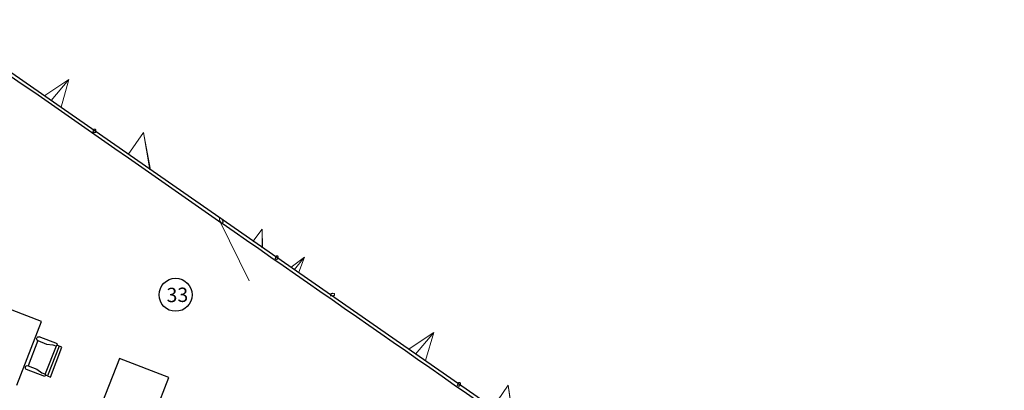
# Model space of a CAD drawing. Header units: inches. Extents: x 424 to 2043, y -237 to 445.
# Tile 119 of 256: x 743 to 766, y -96 to -87. Entities that reach past the tile are written whole.
import ezdxf

# ---------------------------------------------------------------- set-up
doc = ezdxf.new("R2010")
doc.units = ezdxf.units.IN
doc.header["$MEASUREMENT"] = 0
doc.layers.add('A-GLAZ-CURT', color=52, linetype='Continuous', lineweight=9)
doc.layers.add('A-WALL', color=113, linetype='Continuous', lineweight=9)
doc.layers.add('MOBLEMAN', color=1, linetype='Continuous')
doc.styles.get("Standard").update_dxf_attribs({"font": 'arial.ttf'})

# ---------------------------------------------------------------- blocks, each defined once
blk = doc.blocks.new('Family2 - Family2-157029-اول')
at = {"layer": 'A-GLAZ-CURT'}
for p, q in [((-102.237, 40.604), (-102.247, 40.567)), ((-102.189, 40.551), (-102.179, 40.589)), ((-101.873, 40.366), (-101.566, 40.593)), ((-101.805, 40.307), (-101.566, 40.593)), ((-101.805, 40.307), (-101.566, 40.593)), ((-101.703, 40.249), (-101.566, 40.593)), ((-101.873, 40.366), (-101.878, 40.359)), ((-101.703, 40.249), (-101.712, 40.24)), ((-100.93, 39.742), (-101.002, 39.729)), ((-100.997, 39.726), (-100.955, 39.733)), ((-100.965, 39.675), (-100.92, 39.683))]:
    blk.add_line(p, q, dxfattribs=at)
at = {"layer": 'A-GLAZ-CURT', "lineweight": 18}
for p, q in [((-100.973, 39.716), (-100.975, 39.71)), ((-100.975, 39.71), (-100.975, 39.704)), ((-100.974, 39.703), (-100.972, 39.698)), ((-100.969, 39.722), (-100.972, 39.716)), ((-100.972, 39.697), (-100.968, 39.692)), ((-100.963, 39.728), (-100.968, 39.723)), ((-100.968, 39.692), (-100.962, 39.688)), ((-100.955, 39.733), (-100.962, 39.729)), ((-100.961, 39.688), (-100.954, 39.685)), ((-100.953, 39.685), (-100.945, 39.683)), ((-100.944, 39.683), (-100.935, 39.682)), ((-100.934, 39.682), (-100.925, 39.682))]:
    blk.add_line(p, q, dxfattribs=at)
at = {"layer": 'A-GLAZ-CURT', "lineweight": 18, "flags": 128}
for points in [[(-102.233, 40.614), (-102.236, 40.605), (-102.238, 40.596), (-102.239, 40.586), (-102.237, 40.578), (-102.235, 40.57), (-102.231, 40.563), (-102.225, 40.558), (-102.219, 40.555), (-102.213, 40.555), (-102.206, 40.556), (-102.199, 40.559), (-102.192, 40.564), (-102.187, 40.571), (-102.182, 40.579)], [(-102.182, 40.579), (-102.179, 40.588), (-102.177, 40.597), (-102.177, 40.606), (-102.178, 40.615), (-102.181, 40.623), (-102.185, 40.63), (-102.19, 40.634), (-102.196, 40.637), (-102.203, 40.638), (-102.21, 40.637), (-102.216, 40.634), (-102.223, 40.629), (-102.228, 40.622), (-102.233, 40.614)], [(-100.936, 39.741), (-100.946, 39.738), (-100.954, 39.734)], [(-100.895, 39.692), (-100.887, 39.697), (-100.881, 39.703), (-100.877, 39.709), (-100.875, 39.716), (-100.875, 39.722), (-100.878, 39.728), (-100.882, 39.733), (-100.888, 39.738), (-100.896, 39.741), (-100.905, 39.743), (-100.915, 39.744), (-100.926, 39.743), (-100.935, 39.741)], [(-100.924, 39.682), (-100.914, 39.684), (-100.904, 39.688), (-100.895, 39.692)]]:
    blk.add_lwpolyline(points, dxfattribs=at)
blk = doc.blocks.new('Family2 - Family2-157053-اول')
at = {"layer": 'A-GLAZ-CURT'}
for p, q in [((-103.438, 41.44), (-103.463, 41.493)), ((-103.518, 41.467), (-102.859, 40.067)), ((-102.762, 40.979), (-102.54, 41.266)), ((-102.544, 40.828), (-102.54, 41.266)), ((-102.535, 40.832), (-102.54, 41.266)), ((-102.535, 40.832), (-102.54, 41.266)), ((-102.237, 40.604), (-102.247, 40.567)), ((-102.189, 40.551), (-102.179, 40.589))]:
    blk.add_line(p, q, dxfattribs=at)
at = {"layer": 'A-GLAZ-CURT', "lineweight": 18, "flags": 128}
for points in [[(-103.452, 41.454), (-103.454, 41.465), (-103.457, 41.476), (-103.461, 41.488), (-103.466, 41.499), (-103.473, 41.51), (-103.48, 41.519), (-103.487, 41.527), (-103.495, 41.534), (-103.502, 41.538), (-103.509, 41.54), (-103.515, 41.539), (-103.52, 41.537), (-103.525, 41.532), (-103.527, 41.525), (-103.529, 41.516), (-103.529, 41.507)], [(-103.529, 41.507), (-103.527, 41.496), (-103.524, 41.484), (-103.52, 41.473), (-103.514, 41.461), (-103.508, 41.451), (-103.501, 41.441), (-103.494, 41.433), (-103.486, 41.427), (-103.479, 41.423), (-103.472, 41.421)], [(-103.471, 41.421), (-103.466, 41.421), (-103.46, 41.424), (-103.456, 41.429), (-103.453, 41.436), (-103.452, 41.444), (-103.452, 41.454)], [(-102.233, 40.614), (-102.236, 40.605), (-102.238, 40.596), (-102.239, 40.586), (-102.237, 40.578), (-102.235, 40.57), (-102.231, 40.563), (-102.225, 40.558), (-102.219, 40.555), (-102.213, 40.555), (-102.206, 40.556), (-102.199, 40.559), (-102.192, 40.564), (-102.187, 40.571), (-102.182, 40.579)], [(-102.182, 40.579), (-102.179, 40.588), (-102.177, 40.597), (-102.177, 40.606), (-102.178, 40.615), (-102.181, 40.623), (-102.185, 40.63), (-102.19, 40.634), (-102.196, 40.637), (-102.203, 40.638), (-102.21, 40.637), (-102.216, 40.634), (-102.223, 40.629), (-102.228, 40.622), (-102.233, 40.614)]]:
    blk.add_lwpolyline(points, dxfattribs=at)
blk = doc.blocks.new('Family2 - Family2-157028-اول')
at = {"layer": 'A-GLAZ-CURT'}
for p, q in [((-98.042, 37.588), (-98.053, 37.55)), ((-97.995, 37.533), (-97.984, 37.571)), ((-96.867, 37.542), (-97.24, 37.014)), ((-96.867, 37.542), (-96.754, 36.657)), ((-96.867, 37.542), (-96.77, 36.685)), ((-96.867, 37.542), (-96.77, 36.685)), ((-95.128, 35.434), (-94.539, 34.045)), ((-95.05, 35.403), (-95.073, 35.458))]:
    blk.add_line(p, q, dxfattribs=at)
at = {"layer": 'A-GLAZ-CURT', "lineweight": 18}
for p, q in [((-95.124, 35.426), (-95.119, 35.416)), ((-95.118, 35.415), (-95.112, 35.406)), ((-95.112, 35.406), (-95.105, 35.398)), ((-95.104, 35.398), (-95.098, 35.392)), ((-95.097, 35.391), (-95.09, 35.388)), ((-95.09, 35.387), (-95.084, 35.385)), ((-95.083, 35.385), (-95.077, 35.386)), ((-95.077, 35.386), (-95.072, 35.388)), ((-95.072, 35.389), (-95.068, 35.393)), ((-95.068, 35.394), (-95.065, 35.4)), ((-95.065, 35.431), (-95.067, 35.442)), ((-95.063, 35.42), (-95.065, 35.43)), ((-95.065, 35.401), (-95.063, 35.409)), ((-95.063, 35.409), (-95.063, 35.419))]:
    blk.add_line(p, q, dxfattribs=at)
at = {"layer": 'A-GLAZ-CURT', "lineweight": 18, "flags": 128}
for points in [[(-98.038, 37.598), (-98.041, 37.589), (-98.043, 37.579), (-98.044, 37.57), (-98.043, 37.561), (-98.041, 37.553), (-98.037, 37.546), (-98.032, 37.541), (-98.026, 37.538), (-98.019, 37.537), (-98.012, 37.538), (-98.005, 37.541), (-97.998, 37.546), (-97.993, 37.553), (-97.988, 37.561)], [(-97.988, 37.561), (-97.984, 37.57), (-97.982, 37.579), (-97.981, 37.589), (-97.982, 37.598), (-97.985, 37.606), (-97.989, 37.613), (-97.994, 37.618), (-98, 37.621), (-98.007, 37.622), (-98.014, 37.621), (-98.021, 37.618), (-98.027, 37.612), (-98.033, 37.606), (-98.038, 37.598)], [(-95.072, 35.455), (-95.076, 35.465), (-95.082, 35.476), (-95.089, 35.486), (-95.096, 35.494), (-95.104, 35.5), (-95.111, 35.505), (-95.118, 35.507), (-95.124, 35.506), (-95.129, 35.504), (-95.133, 35.499), (-95.136, 35.492), (-95.138, 35.483), (-95.138, 35.473)], [(-95.138, 35.473), (-95.137, 35.462), (-95.134, 35.451), (-95.13, 35.439), (-95.125, 35.427)], [(-95.068, 35.443), (-95.071, 35.453), (-95.072, 35.455)]]:
    blk.add_lwpolyline(points, dxfattribs=at)
blk = doc.blocks.new('Family2 - Family2-157031-اول')
at = {"layer": 'A-GLAZ-CURT'}
for p, q in [((-106.432, 43.621), (-106.441, 43.583)), ((-106.383, 43.569), (-106.373, 43.606)), ((-105.266, 43.557), (-105.63, 43.048)), ((-105.266, 43.557), (-105.134, 42.685)), ((-105.266, 43.557), (-105.113, 42.686)), ((-105.266, 43.557), (-105.113, 42.686)), ((-103.438, 41.44), (-103.463, 41.493)), ((-103.518, 41.467), (-102.859, 40.067))]:
    blk.add_line(p, q, dxfattribs=at)
at = {"layer": 'A-GLAZ-CURT', "lineweight": 18}
for p, q in [((-103.515, 41.462), (-103.509, 41.452)), ((-103.509, 41.451), (-103.502, 41.443)), ((-103.502, 41.442), (-103.495, 41.434)), ((-103.494, 41.434), (-103.487, 41.428)), ((-103.487, 41.427), (-103.48, 41.423)), ((-103.479, 41.423), (-103.473, 41.421)), ((-103.471, 41.421), (-103.467, 41.421)), ((-103.466, 41.421), (-103.461, 41.423)), ((-103.461, 41.424), (-103.457, 41.428)), ((-103.454, 41.464), (-103.456, 41.474)), ((-103.456, 41.428), (-103.454, 41.434)), ((-103.454, 41.435), (-103.452, 41.442)), ((-103.452, 41.453), (-103.453, 41.463)), ((-103.452, 41.443), (-103.452, 41.452))]:
    blk.add_line(p, q, dxfattribs=at)
at = {"layer": 'A-GLAZ-CURT', "lineweight": 18, "flags": 128}
for points in [[(-106.428, 43.632), (-106.431, 43.623), (-106.433, 43.614), (-106.433, 43.605), (-106.432, 43.596), (-106.429, 43.588), (-106.426, 43.582), (-106.42, 43.577), (-106.414, 43.573), (-106.408, 43.572), (-106.401, 43.573), (-106.394, 43.576), (-106.388, 43.581), (-106.382, 43.587), (-106.377, 43.595)], [(-106.377, 43.595), (-106.374, 43.604), (-106.372, 43.613), (-106.372, 43.622), (-106.373, 43.631), (-106.375, 43.639), (-106.379, 43.646), (-106.385, 43.651), (-106.391, 43.654), (-106.397, 43.655), (-106.404, 43.654), (-106.411, 43.651), (-106.417, 43.646), (-106.423, 43.64), (-106.428, 43.632)], [(-103.461, 41.488), (-103.465, 41.497), (-103.472, 41.508), (-103.479, 41.518), (-103.486, 41.526), (-103.493, 41.533), (-103.501, 41.537), (-103.508, 41.539), (-103.514, 41.539), (-103.52, 41.537), (-103.524, 41.533), (-103.527, 41.526), (-103.529, 41.518), (-103.529, 41.508)], [(-103.529, 41.508), (-103.527, 41.498), (-103.525, 41.486), (-103.521, 41.475), (-103.515, 41.463)], [(-103.456, 41.475), (-103.46, 41.486), (-103.461, 41.487)]]:
    blk.add_lwpolyline(points, dxfattribs=at)
blk = doc.blocks.new('Family2 - Family2-157051-اول')
at = {"layer": 'A-GLAZ-CURT'}
for p, q in [((-100.93, 39.742), (-101.002, 39.729)), ((-100.998, 39.726), (-100.954, 39.734)), ((-100.965, 39.675), (-100.92, 39.683)), ((-98.577, 38.794), (-99.161, 38.42)), ((-98.577, 38.794), (-99.014, 38.3)), ((-98.577, 38.794), (-99.014, 38.3)), ((-98.577, 38.794), (-98.784, 38.145)), ((-99.17, 38.411), (-99.161, 38.42)), ((-98.789, 38.138), (-98.784, 38.145)), ((-98.042, 37.588), (-98.053, 37.55)), ((-97.995, 37.533), (-97.984, 37.571))]:
    blk.add_line(p, q, dxfattribs=at)
at = {"layer": 'A-GLAZ-CURT', "lineweight": 18}
for p, q in [((-100.972, 39.716), (-100.975, 39.71)), ((-100.975, 39.71), (-100.975, 39.704)), ((-100.975, 39.704), (-100.973, 39.698)), ((-100.968, 39.723), (-100.972, 39.717)), ((-100.962, 39.729), (-100.968, 39.723)), ((-100.954, 39.734), (-100.962, 39.729)), ((-100.962, 39.688), (-100.955, 39.685)), ((-100.945, 39.738), (-100.954, 39.734)), ((-100.936, 39.741), (-100.945, 39.738)), ((-100.935, 39.682), (-100.925, 39.682))]:
    blk.add_line(p, q, dxfattribs=at)
at = {"layer": 'A-GLAZ-CURT', "lineweight": 18, "flags": 128}
for points in [[(-100.972, 39.698), (-100.968, 39.693), (-100.962, 39.688)], [(-100.954, 39.685), (-100.945, 39.683), (-100.936, 39.682)], [(-100.896, 39.691), (-100.888, 39.696), (-100.882, 39.702), (-100.877, 39.709), (-100.875, 39.715), (-100.875, 39.721), (-100.877, 39.727), (-100.881, 39.733), (-100.887, 39.737), (-100.895, 39.74), (-100.904, 39.743), (-100.914, 39.744), (-100.924, 39.743), (-100.935, 39.741)], [(-100.924, 39.682), (-100.915, 39.684), (-100.905, 39.687), (-100.896, 39.691)], [(-98.038, 37.598), (-98.041, 37.589), (-98.043, 37.579), (-98.044, 37.57), (-98.043, 37.561), (-98.041, 37.553), (-98.037, 37.546), (-98.032, 37.541), (-98.026, 37.538), (-98.019, 37.537), (-98.012, 37.538), (-98.005, 37.541), (-97.998, 37.546), (-97.993, 37.553), (-97.988, 37.561)], [(-97.988, 37.561), (-97.984, 37.57), (-97.982, 37.579), (-97.981, 37.589), (-97.982, 37.598), (-97.985, 37.606), (-97.989, 37.613), (-97.994, 37.618), (-98, 37.621), (-98.007, 37.622), (-98.014, 37.621), (-98.021, 37.618), (-98.027, 37.612), (-98.033, 37.606), (-98.038, 37.598)]]:
    blk.add_lwpolyline(points, dxfattribs=at)
blk = doc.blocks.new('Family2 - Family2-157055-اول')
at = {"layer": 'A-GLAZ-CURT'}
for p, q in [((-109.319, 45.777), (-109.395, 45.766)), ((-109.389, 45.762), (-109.344, 45.768)), ((-109.355, 45.711), (-109.31, 45.717)), ((-106.984, 44.815), (-107.548, 44.453)), ((-106.984, 44.815), (-107.401, 44.332)), ((-106.984, 44.815), (-107.401, 44.332)), ((-106.984, 44.815), (-107.174, 44.179)), ((-107.557, 44.444), (-107.548, 44.453)), ((-107.179, 44.172), (-107.174, 44.179)), ((-106.432, 43.621), (-106.441, 43.583)), ((-106.383, 43.569), (-106.373, 43.606))]:
    blk.add_line(p, q, dxfattribs=at)
at = {"layer": 'A-GLAZ-CURT', "lineweight": 18}
for p, q in [((-109.361, 45.751), (-109.363, 45.745)), ((-109.363, 45.745), (-109.363, 45.739)), ((-109.363, 45.738), (-109.361, 45.733)), ((-109.357, 45.757), (-109.361, 45.751)), ((-109.36, 45.733), (-109.356, 45.728)), ((-109.352, 45.763), (-109.357, 45.758)), ((-109.356, 45.727), (-109.35, 45.723)), ((-109.344, 45.768), (-109.351, 45.763)), ((-109.35, 45.723), (-109.342, 45.72)), ((-109.336, 45.772), (-109.344, 45.768)), ((-109.342, 45.719), (-109.334, 45.717)), ((-109.326, 45.775), (-109.335, 45.772)), ((-109.333, 45.717), (-109.324, 45.716)), ((-109.323, 45.716), (-109.314, 45.717))]:
    blk.add_line(p, q, dxfattribs=at)
at = {"layer": 'A-GLAZ-CURT', "lineweight": 18, "flags": 128}
for points in [[(-109.285, 45.725), (-109.278, 45.73), (-109.272, 45.736), (-109.268, 45.742), (-109.266, 45.749), (-109.266, 45.755), (-109.269, 45.761), (-109.273, 45.766), (-109.279, 45.771), (-109.287, 45.774), (-109.296, 45.776), (-109.305, 45.777), (-109.315, 45.777), (-109.326, 45.775)], [(-109.312, 45.717), (-109.304, 45.718), (-109.294, 45.721), (-109.285, 45.725)], [(-106.428, 43.632), (-106.431, 43.623), (-106.433, 43.614), (-106.433, 43.605), (-106.432, 43.596), (-106.429, 43.588), (-106.426, 43.582), (-106.42, 43.577), (-106.414, 43.573), (-106.408, 43.572), (-106.401, 43.573), (-106.394, 43.576), (-106.388, 43.581), (-106.382, 43.587), (-106.377, 43.595)], [(-106.377, 43.595), (-106.374, 43.604), (-106.372, 43.613), (-106.372, 43.622), (-106.373, 43.631), (-106.375, 43.639), (-106.379, 43.646), (-106.385, 43.651), (-106.391, 43.654), (-106.397, 43.655), (-106.404, 43.654), (-106.411, 43.651), (-106.417, 43.646), (-106.423, 43.64), (-106.428, 43.632)]]:
    blk.add_lwpolyline(points, dxfattribs=at)
blk = doc.blocks.new('CHAIR3')
at = {"color": 0}
for p, q in [((-0.336, 0.02016), (-0.336, 0.45024)), ((-0.336, 0.45024), (-0.29568, 0.45024)), ((-0.29568, 0.45024), (-0.29568, 0.02016)), ((-0.29568, 0.45024), (-0.26208, 0.45024)), ((-0.26208, 0.4704), (0, 0.4704)), ((-0.26208, 0.4368), (-0.26208, 0.4704)), ((-0.20832, 0.4368), (-0.26208, 0.4368)), ((-0.25536, 0.4368), (-0.25536, 0.0336)), ((-0.12768, 0.41664), (-0.20832, 0.4368)), ((0, 0.41664), (-0.12768, 0.41664)), ((0, 0.41664), (0, 0.05376)), ((-0.29568, 0.02016), (-0.336, 0.02016)), ((-0.29568, 0.02016), (-0.26208, 0.02016)), ((-0.20832, 0.0336), (-0.26208, 0.0336)), ((-0.26208, 0.0336), (-0.26208, 0)), ((-0.26208, 0), (0, 0)), ((-0.12768, 0.05376), (-0.20832, 0.0336)), ((0, 0.05376), (-0.12768, 0.05376))]:
    blk.add_line(p, q, dxfattribs=at)
for centre in [(0, 0.44352), (0, 0.02688)]:
    blk.add_arc(centre, 0.02688, 270, 90, dxfattribs=at)

msp = doc.modelspace()

# ---------------------------------------------------------------- linework, layer by layer
msp.add_circle((746.9, -93.677), 0.385)
at = {"layer": 'A-WALL', "lineweight": 25, "flags": 128}
msp.add_lwpolyline([(762.005, -101.682), (760.566, -100.68), (754.91, -96.745), (749.255, -92.81), (743.6, -88.875), (742.059, -87.803)], dxfattribs=at)
at = {"layer": 'A-WALL', "lineweight": 25}
msp.add_open_spline([(715.479, -69.381), (722.992, -74.611), (733.825, -82.152), (744.658, -89.694), (747.979, -92.006)], degree=3, knots=[0, 0, 0, 0, 0.4444444, 0.6409021, 0.6409021, 0.6409021, 0.6409021], dxfattribs=at)
msp.add_open_spline([(747.98, -92.006), (754.049, -96.232), (760.119, -100.457), (766.188, -104.683)], degree=3, dxfattribs=at)
at = {"layer": 'MOBLEMAN'}
for p, q in [((743.781, -94.3), (742.628, -93.852)), ((743.205, -95.784), (743.781, -94.3)), ((745.591, -95.158), (745.015, -96.642)), ((746.745, -95.606), (745.591, -95.158)), ((746.168, -97.09), (746.745, -95.606))]:
    msp.add_line(p, q, dxfattribs=at)

# ---------------------------------------------------------------- block references
at = {"layer": 'A-GLAZ-CURT', "rotation": 0.8941701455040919}
for name in ['Family2 - Family2-157055-اول', 'Family2 - Family2-157031-اول', 'Family2 - Family2-157053-اول', 'Family2 - Family2-157029-اول', 'Family2 - Family2-157051-اول', 'Family2 - Family2-157028-اول']:
    msp.add_blockref(name, (852.084, -131.807), dxfattribs=at)
at = {"layer": 'MOBLEMAN', "xscale": -1.728113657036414, "yscale": 1.728113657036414, "zscale": 1.728113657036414, "rotation": 338.7826164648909}
msp.add_blockref('CHAIR3', (743.432, -95.415), dxfattribs=at)

# ---------------------------------------------------------------- texts
at = {"insert": (746.685, -93.516), "char_height": 0.3338, "attachment_point": 1, "rotation": 0.8942}
msp.add_mtext_dynamic_manual_height_columns('33', width=12.83273, gutter_width=1.669, heights=[0], dxfattribs=at)

doc.saveas('drawing.dxf')
